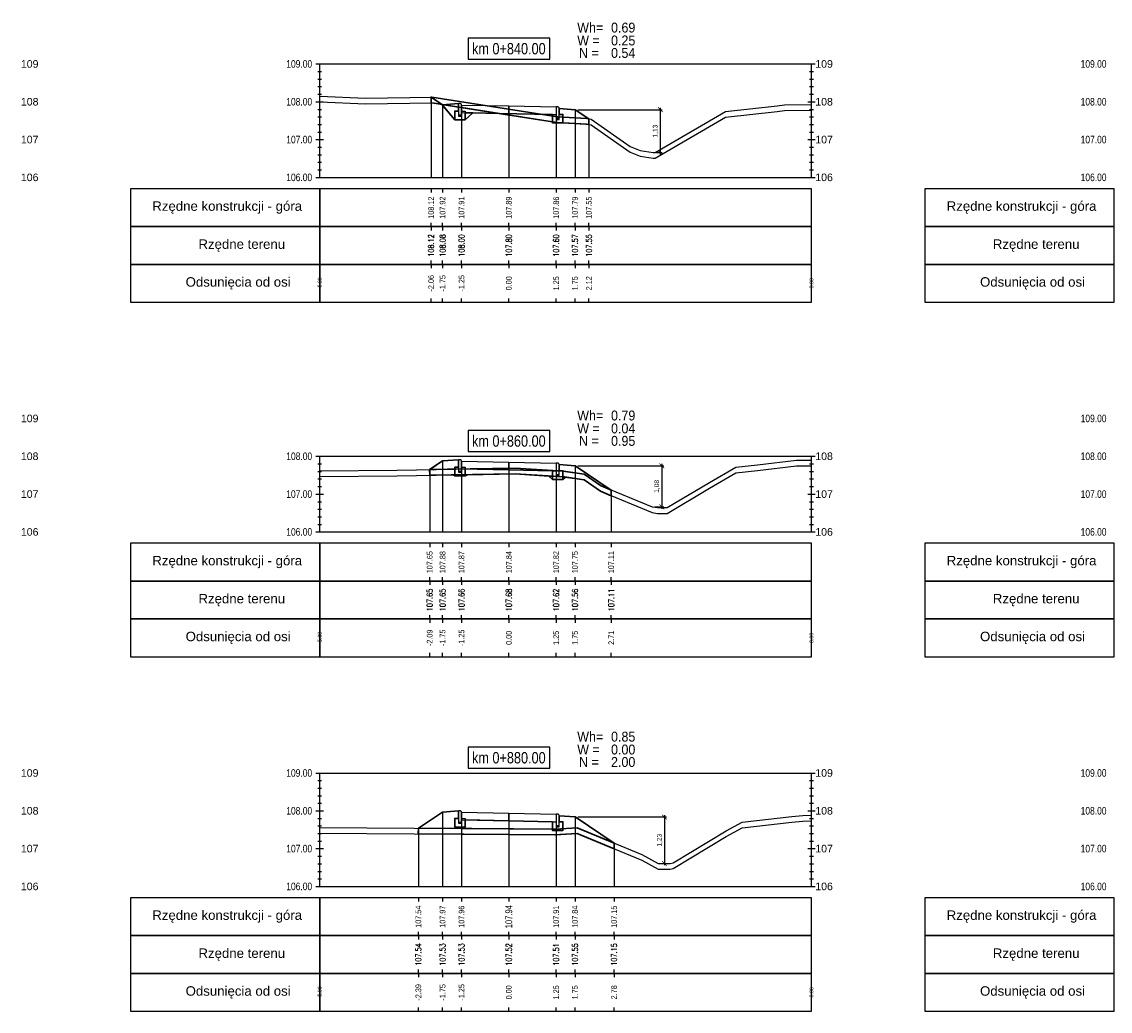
# Model space of a CAD drawing. Extents: x 7537626 to 7538805, y 5722894 to 5725486.
# Tile 49 of 105: x 7538292 to 7538321, y 5725456 to 5725482. Entities that reach past the tile are written whole.
import ezdxf

# ---------------------------------------------------------------- set-up
doc = ezdxf.new("R2010")
doc.units = 0
doc.header["$PDMODE"] = 35
doc.header["$PDSIZE"] = 0.3
for name, color, linetype in [('C-DROGI-PROFILE', 7, 'Continuous'), ('C-DROGI-PROFILE-ETYKIETY', 7, 'Continuous'), ('C-DROGI-PRZEKROJE-ETYKIETY', 7, 'Continuous'), ('C-POPRZECZKA-przekrój', 2, 'Continuous'), ('C-POPRZECZKA-widok', 1, 'Continuous')]:
    doc.layers.add(name, color=color, linetype=linetype)
for name, color, linetype, true_color in [('C-humus', 7, 'Continuous', 0x003df5), ('C-Teren', 7, 'Continuous', 0x008521), ('poprzeczki', 7, 'Continuous', 0x0000d6)]:
    doc.layers.add(name, color=color, linetype=linetype, true_color=true_color)
for name, color, linetype, lineweight, plot in [('D-1.pow. hum.', 7, 'Continuous', 30, False), ('D-2.wykop', 30, 'Continuous', 30, False), ('D-3.nasyp', 4, 'Continuous', 30, False)]:
    doc.layers.add(name, color=color, linetype=linetype, lineweight=lineweight, plot=plot)
doc.layers.add('D-roboty-ziemne-opis', color=2, linetype='Continuous', lineweight=30)
doc.styles.add('2mm08', font='arial.ttf', dxfattribs={"width": 0.8})
doc.styles.add('opis_50', font='arial.ttf', dxfattribs={"height": 0.125})
doc.styles.get("Standard").update_dxf_attribs({"font": 'arial.ttf'})
doc.dimstyles.new('OPIS_50', dxfattribs={"dimscale": 0.5, "dimtxt": 0.125, "dimasz": 0.25, "dimexe": 0.1, "dimexo": 0.15, "dimgap": 0.1, "dimtad": 1, "dimzin": 0, "dimtxsty": 'opis_50', "dimblk": 'ARCHTICK', "dimcen": 0.15, "dimdle": 0.1, "dimaunit": 2, "dimadec": 4, "dimazin": 0, "dimtfac": 1, "dimtmove": 0, "dimatfit": 3, "dimfxl": 1, "dimarcsym": 0})

# ---------------------------------------------------------------- blocks, each defined once
blk = doc.blocks.new('_ArchTick')
at = {"color": 0, "linetype": 'ByBlock', "const_width": 0.15}
blk.add_lwpolyline([(-0.5, -0.5), (0.5, 0.5)], dxfattribs=at)
blk = doc.blocks.new('*D76')
at = {"layer": 'Defpoints', "color": 0, "transparency": 16777216}
for p in [(7538306.482, 5725479.827), (7538308.55, 5725478.693), (7538308.736, 5725478.693)]:
    blk.add_point(p, dxfattribs=at)
at = {"layer": 'poprzeczki', "color": 0, "lineweight": -2, "transparency": 16777216}
for p, q in [((7538306.557, 5725479.827), (7538308.786, 5725479.827)), ((7538308.736, 5725479.877), (7538308.736, 5725478.643)), ((7538308.625, 5725478.693), (7538308.786, 5725478.693))]:
    blk.add_line(p, q, dxfattribs=at)
at = {"layer": 'poprzeczki', "color": 0, "lineweight": -2, "transparency": 16777216, "xscale": 0.125, "yscale": 0.125, "zscale": 0.125}
for p, rotation in [((7538308.736, 5725479.827), 90), ((7538308.736, 5725478.693), 270)]:
    blk.add_blockref('_ArchTick', p, dxfattribs=dict(at, rotation=rotation))
at = {"layer": 'poprzeczki', "color": 0, "transparency": 16777216, "insert": (7538308.611, 5725479.26), "char_height": 0.125, "attachment_point": 5, "rotation": 90, "style": 'opis_50'}
blk.add_mtext('1,13', dxfattribs=at)
blk = doc.blocks.new('*D77')
at = {"layer": 'Defpoints', "color": 0, "transparency": 16777216}
for p in [(7538306.482, 5725470.408), (7538308.519, 5725469.325), (7538308.776, 5725469.325)]:
    blk.add_point(p, dxfattribs=at)
at = {"layer": 'poprzeczki', "color": 0, "lineweight": -2, "transparency": 16777216}
for p, q in [((7538306.557, 5725470.408), (7538308.826, 5725470.408)), ((7538308.776, 5725470.458), (7538308.776, 5725469.275)), ((7538308.594, 5725469.325), (7538308.826, 5725469.325))]:
    blk.add_line(p, q, dxfattribs=at)
at = {"layer": 'poprzeczki', "color": 0, "lineweight": -2, "transparency": 16777216, "xscale": 0.125, "yscale": 0.125, "zscale": 0.125}
for p, rotation in [((7538308.776, 5725470.408), 90), ((7538308.776, 5725469.325), 270)]:
    blk.add_blockref('_ArchTick', p, dxfattribs=dict(at, rotation=rotation))
at = {"layer": 'poprzeczki', "color": 0, "transparency": 16777216, "insert": (7538308.651, 5725469.866), "char_height": 0.125, "attachment_point": 5, "rotation": 90, "style": 'opis_50'}
blk.add_mtext('1,08', dxfattribs=at)
blk = doc.blocks.new('*D78')
at = {"layer": 'Defpoints', "color": 0, "transparency": 16777216}
for p in [(7538306.482, 5725461.123), (7538308.678, 5725459.896), (7538308.846, 5725459.896)]:
    blk.add_point(p, dxfattribs=at)
at = {"layer": 'poprzeczki', "color": 0, "lineweight": -2, "transparency": 16777216}
for p, q in [((7538306.557, 5725461.123), (7538308.896, 5725461.123)), ((7538308.846, 5725461.173), (7538308.846, 5725459.846)), ((7538308.753, 5725459.896), (7538308.896, 5725459.896))]:
    blk.add_line(p, q, dxfattribs=at)
at = {"layer": 'poprzeczki', "color": 0, "lineweight": -2, "transparency": 16777216, "xscale": 0.125, "yscale": 0.125, "zscale": 0.125}
for p, rotation in [((7538308.846, 5725461.123), 90), ((7538308.846, 5725459.896), 270)]:
    blk.add_blockref('_ArchTick', p, dxfattribs=dict(at, rotation=rotation))
at = {"layer": 'poprzeczki', "color": 0, "transparency": 16777216, "insert": (7538308.721, 5725460.51), "char_height": 0.125, "attachment_point": 5, "rotation": 90, "style": 'opis_50'}
blk.add_mtext('1,23', dxfattribs=at)

msp = doc.modelspace()

# ---------------------------------------------------------------- linework, layer by layer
at = {"layer": 'C-DROGI-PROFILE', "color": 7, "linetype": 'Continuous', "lineweight": -3}
for p, q in [((7538302.677, 5725477.736), (7538302.677, 5725477.636)), ((7538302.982, 5725477.736), (7538302.982, 5725477.636)), ((7538303.482, 5725477.736), (7538303.482, 5725477.636)), ((7538304.732, 5725477.736), (7538304.732, 5725477.636)), ((7538305.982, 5725477.736), (7538305.982, 5725477.636)), ((7538306.482, 5725477.736), (7538306.482, 5725477.636)), ((7538306.849, 5725477.736), (7538306.849, 5725477.636)), ((7538302.677, 5725476.736), (7538302.677, 5725476.836)), ((7538302.677, 5725476.736), (7538302.677, 5725476.636)), ((7538302.982, 5725476.736), (7538302.982, 5725476.836)), ((7538302.982, 5725476.736), (7538302.982, 5725476.636)), ((7538303.482, 5725476.736), (7538303.482, 5725476.836)), ((7538303.482, 5725476.736), (7538303.482, 5725476.636)), ((7538304.732, 5725476.736), (7538304.732, 5725476.836)), ((7538304.732, 5725476.736), (7538304.732, 5725476.636)), ((7538305.982, 5725476.736), (7538305.982, 5725476.836)), ((7538305.982, 5725476.736), (7538305.982, 5725476.636)), ((7538306.482, 5725476.736), (7538306.482, 5725476.836)), ((7538306.482, 5725476.736), (7538306.482, 5725476.636)), ((7538306.849, 5725476.736), (7538306.849, 5725476.836)), ((7538306.849, 5725476.736), (7538306.849, 5725476.636)), ((7538302.677, 5725475.736), (7538302.677, 5725475.836)), ((7538302.677, 5725475.736), (7538302.677, 5725475.636)), ((7538302.982, 5725475.736), (7538302.982, 5725475.836)), ((7538302.982, 5725475.736), (7538302.982, 5725475.636)), ((7538303.482, 5725475.736), (7538303.482, 5725475.836)), ((7538303.482, 5725475.736), (7538303.482, 5725475.636)), ((7538304.732, 5725475.736), (7538304.732, 5725475.836)), ((7538304.732, 5725475.736), (7538304.732, 5725475.636)), ((7538305.982, 5725475.736), (7538305.982, 5725475.836)), ((7538305.982, 5725475.736), (7538305.982, 5725475.636)), ((7538306.482, 5725475.736), (7538306.482, 5725475.836)), ((7538306.482, 5725475.736), (7538306.482, 5725475.636)), ((7538306.849, 5725475.736), (7538306.849, 5725475.836)), ((7538306.849, 5725475.736), (7538306.849, 5725475.636)), ((7538302.677, 5725474.736), (7538302.677, 5725474.836)), ((7538302.982, 5725474.736), (7538302.982, 5725474.836)), ((7538303.482, 5725474.736), (7538303.482, 5725474.836)), ((7538304.732, 5725474.736), (7538304.732, 5725474.836)), ((7538305.982, 5725474.736), (7538305.982, 5725474.836)), ((7538306.482, 5725474.736), (7538306.482, 5725474.836)), ((7538306.849, 5725474.736), (7538306.849, 5725474.836)), ((7538302.64, 5725468.361), (7538302.64, 5725468.261)), ((7538302.982, 5725468.361), (7538302.982, 5725468.261)), ((7538303.482, 5725468.361), (7538303.482, 5725468.261)), ((7538304.732, 5725468.361), (7538304.732, 5725468.261)), ((7538305.982, 5725468.361), (7538305.982, 5725468.261)), ((7538306.482, 5725468.361), (7538306.482, 5725468.261)), ((7538307.438, 5725468.361), (7538307.438, 5725468.261)), ((7538302.64, 5725467.361), (7538302.64, 5725467.461)), ((7538302.64, 5725467.361), (7538302.64, 5725467.261)), ((7538302.982, 5725467.361), (7538302.982, 5725467.461)), ((7538302.982, 5725467.361), (7538302.982, 5725467.261)), ((7538303.482, 5725467.361), (7538303.482, 5725467.461)), ((7538303.482, 5725467.361), (7538303.482, 5725467.261)), ((7538304.732, 5725467.361), (7538304.732, 5725467.461)), ((7538304.732, 5725467.361), (7538304.732, 5725467.261)), ((7538305.982, 5725467.361), (7538305.982, 5725467.461)), ((7538305.982, 5725467.361), (7538305.982, 5725467.261)), ((7538306.482, 5725467.361), (7538306.482, 5725467.461)), ((7538306.482, 5725467.361), (7538306.482, 5725467.261)), ((7538307.438, 5725467.361), (7538307.438, 5725467.461)), ((7538307.438, 5725467.361), (7538307.438, 5725467.261)), ((7538302.64, 5725466.361), (7538302.64, 5725466.461)), ((7538302.982, 5725466.361), (7538302.982, 5725466.461)), ((7538303.482, 5725466.361), (7538303.482, 5725466.461)), ((7538304.732, 5725466.361), (7538304.732, 5725466.461)), ((7538305.982, 5725466.361), (7538305.982, 5725466.461)), ((7538306.482, 5725466.361), (7538306.482, 5725466.461)), ((7538307.438, 5725466.361), (7538307.438, 5725466.461)), ((7538302.64, 5725466.361), (7538302.64, 5725466.261)), ((7538302.982, 5725466.361), (7538302.982, 5725466.261)), ((7538303.482, 5725466.361), (7538303.482, 5725466.261)), ((7538304.732, 5725466.361), (7538304.732, 5725466.261)), ((7538305.982, 5725466.361), (7538305.982, 5725466.261)), ((7538306.482, 5725466.361), (7538306.482, 5725466.261)), ((7538307.438, 5725466.361), (7538307.438, 5725466.261)), ((7538302.64, 5725465.361), (7538302.64, 5725465.461)), ((7538302.982, 5725465.361), (7538302.982, 5725465.461)), ((7538303.482, 5725465.361), (7538303.482, 5725465.461)), ((7538304.732, 5725465.361), (7538304.732, 5725465.461)), ((7538305.982, 5725465.361), (7538305.982, 5725465.461)), ((7538306.482, 5725465.361), (7538306.482, 5725465.461)), ((7538307.438, 5725465.361), (7538307.438, 5725465.461)), ((7538302.341, 5725458.986), (7538302.341, 5725458.886)), ((7538302.982, 5725458.986), (7538302.982, 5725458.886)), ((7538303.482, 5725458.986), (7538303.482, 5725458.886)), ((7538304.732, 5725458.986), (7538304.732, 5725458.886)), ((7538305.982, 5725458.986), (7538305.982, 5725458.886)), ((7538306.482, 5725458.986), (7538306.482, 5725458.886)), ((7538307.514, 5725458.986), (7538307.514, 5725458.886)), ((7538302.341, 5725457.986), (7538302.341, 5725458.086)), ((7538302.982, 5725457.986), (7538302.982, 5725458.086)), ((7538303.482, 5725457.986), (7538303.482, 5725458.086)), ((7538304.732, 5725457.986), (7538304.732, 5725458.086)), ((7538305.982, 5725457.986), (7538305.982, 5725458.086)), ((7538306.482, 5725457.986), (7538306.482, 5725458.086)), ((7538307.514, 5725457.986), (7538307.514, 5725458.086)), ((7538302.341, 5725457.986), (7538302.341, 5725457.886)), ((7538302.982, 5725457.986), (7538302.982, 5725457.886)), ((7538303.482, 5725457.986), (7538303.482, 5725457.886)), ((7538304.732, 5725457.986), (7538304.732, 5725457.886)), ((7538305.982, 5725457.986), (7538305.982, 5725457.886)), ((7538306.482, 5725457.986), (7538306.482, 5725457.886)), ((7538307.514, 5725457.986), (7538307.514, 5725457.886)), ((7538302.341, 5725456.986), (7538302.341, 5725457.086)), ((7538302.341, 5725456.986), (7538302.341, 5725456.886)), ((7538302.982, 5725456.986), (7538302.982, 5725457.086)), ((7538302.982, 5725456.986), (7538302.982, 5725456.886)), ((7538303.482, 5725456.986), (7538303.482, 5725457.086)), ((7538303.482, 5725456.986), (7538303.482, 5725456.886)), ((7538304.732, 5725456.986), (7538304.732, 5725457.086)), ((7538304.732, 5725456.986), (7538304.732, 5725456.886)), ((7538305.982, 5725456.986), (7538305.982, 5725457.086)), ((7538305.982, 5725456.986), (7538305.982, 5725456.886)), ((7538306.482, 5725456.986), (7538306.482, 5725457.086)), ((7538306.482, 5725456.986), (7538306.482, 5725456.886)), ((7538307.514, 5725456.986), (7538307.514, 5725457.086)), ((7538307.514, 5725456.986), (7538307.514, 5725456.886)), ((7538302.341, 5725455.986), (7538302.341, 5725456.086)), ((7538302.982, 5725455.986), (7538302.982, 5725456.086)), ((7538303.482, 5725455.986), (7538303.482, 5725456.086)), ((7538304.732, 5725455.986), (7538304.732, 5725456.086)), ((7538305.982, 5725455.986), (7538305.982, 5725456.086)), ((7538306.482, 5725455.986), (7538306.482, 5725456.086)), ((7538307.514, 5725455.986), (7538307.514, 5725456.086))]:
    msp.add_line(p, q, dxfattribs=at)
at = {"layer": 'C-DROGI-PROFILE', "color": 1, "linetype": 'Continuous', "lineweight": -3}
for points in [[(7538299.732, 5725476.736), (7538299.732, 5725477.736), (7538294.732, 5725477.736), (7538294.732, 5725476.736)], [(7538299.732, 5725476.736), (7538312.732, 5725476.736), (7538312.732, 5725477.736), (7538299.732, 5725477.736)], [(7538320.732, 5725476.736), (7538320.732, 5725477.736), (7538315.732, 5725477.736), (7538315.732, 5725476.736)], [(7538299.732, 5725475.736), (7538299.732, 5725476.736), (7538294.732, 5725476.736), (7538294.732, 5725475.736)], [(7538299.732, 5725475.736), (7538312.732, 5725475.736), (7538312.732, 5725476.736), (7538299.732, 5725476.736)], [(7538320.732, 5725475.736), (7538320.732, 5725476.736), (7538315.732, 5725476.736), (7538315.732, 5725475.736)], [(7538299.732, 5725474.736), (7538299.732, 5725475.736), (7538294.732, 5725475.736), (7538294.732, 5725474.736)], [(7538299.732, 5725474.736), (7538312.732, 5725474.736), (7538312.732, 5725475.736), (7538299.732, 5725475.736)], [(7538320.732, 5725474.736), (7538320.732, 5725475.736), (7538315.732, 5725475.736), (7538315.732, 5725474.736)], [(7538299.732, 5725467.361), (7538299.732, 5725468.361), (7538294.732, 5725468.361), (7538294.732, 5725467.361)], [(7538299.732, 5725467.361), (7538312.732, 5725467.361), (7538312.732, 5725468.361), (7538299.732, 5725468.361)], [(7538320.732, 5725467.361), (7538320.732, 5725468.361), (7538315.732, 5725468.361), (7538315.732, 5725467.361)], [(7538299.732, 5725466.361), (7538299.732, 5725467.361), (7538294.732, 5725467.361), (7538294.732, 5725466.361)], [(7538299.732, 5725466.361), (7538312.732, 5725466.361), (7538312.732, 5725467.361), (7538299.732, 5725467.361)], [(7538320.732, 5725466.361), (7538320.732, 5725467.361), (7538315.732, 5725467.361), (7538315.732, 5725466.361)], [(7538299.732, 5725465.361), (7538299.732, 5725466.361), (7538294.732, 5725466.361), (7538294.732, 5725465.361)], [(7538299.732, 5725465.361), (7538312.732, 5725465.361), (7538312.732, 5725466.361), (7538299.732, 5725466.361)], [(7538320.732, 5725465.361), (7538320.732, 5725466.361), (7538315.732, 5725466.361), (7538315.732, 5725465.361)], [(7538299.732, 5725457.986), (7538299.732, 5725458.986), (7538294.732, 5725458.986), (7538294.732, 5725457.986)], [(7538299.732, 5725457.986), (7538312.732, 5725457.986), (7538312.732, 5725458.986), (7538299.732, 5725458.986)], [(7538320.732, 5725457.986), (7538320.732, 5725458.986), (7538315.732, 5725458.986), (7538315.732, 5725457.986)], [(7538299.732, 5725456.986), (7538299.732, 5725457.986), (7538294.732, 5725457.986), (7538294.732, 5725456.986)], [(7538299.732, 5725456.986), (7538312.732, 5725456.986), (7538312.732, 5725457.986), (7538299.732, 5725457.986)], [(7538320.732, 5725456.986), (7538320.732, 5725457.986), (7538315.732, 5725457.986), (7538315.732, 5725456.986)], [(7538299.732, 5725455.986), (7538299.732, 5725456.986), (7538294.732, 5725456.986), (7538294.732, 5725455.986)], [(7538299.732, 5725455.986), (7538312.732, 5725455.986), (7538312.732, 5725456.986), (7538299.732, 5725456.986)], [(7538320.732, 5725455.986), (7538320.732, 5725456.986), (7538315.732, 5725456.986), (7538315.732, 5725455.986)]]:
    msp.add_3dface(points, dxfattribs=at)
at = {"layer": 'C-DROGI-PRZEKROJE-ETYKIETY', "color": 1, "linetype": 'Continuous', "lineweight": -3}
for p, q in [((7538302.677, 5725480.16), (7538302.677, 5725478.036)), ((7538302.982, 5725479.957), (7538302.982, 5725478.036)), ((7538303.482, 5725479.95), (7538303.482, 5725478.036)), ((7538304.732, 5725479.925), (7538304.732, 5725478.036)), ((7538305.982, 5725479.9), (7538305.982, 5725478.036)), ((7538306.482, 5725479.827), (7538306.482, 5725478.036)), ((7538306.849, 5725479.582), (7538306.849, 5725478.036)), ((7538302.982, 5725470.538), (7538302.982, 5725468.661)), ((7538303.482, 5725470.531), (7538303.482, 5725468.661)), ((7538304.732, 5725470.506), (7538304.732, 5725468.661)), ((7538305.982, 5725470.481), (7538305.982, 5725468.661)), ((7538306.482, 5725470.408), (7538306.482, 5725468.661)), ((7538302.64, 5725470.309), (7538302.64, 5725468.661)), ((7538307.438, 5725469.77), (7538307.438, 5725468.661)), ((7538302.982, 5725461.253), (7538302.982, 5725459.286)), ((7538303.482, 5725461.247), (7538303.482, 5725459.286)), ((7538304.732, 5725461.222), (7538304.732, 5725459.286)), ((7538305.982, 5725461.197), (7538305.982, 5725459.286)), ((7538306.482, 5725461.123), (7538306.482, 5725459.286)), ((7538302.341, 5725460.825), (7538302.341, 5725459.286)), ((7538307.514, 5725460.435), (7538307.514, 5725459.286))]:
    msp.add_line(p, q, dxfattribs=at)
at = {"layer": 'C-humus'}
for p, q in [((7538299.732, 5725480.033), (7538300.94, 5725479.984)), ((7538300.94, 5725479.984), (7538302.696, 5725480.011)), ((7538302.696, 5725480.011), (7538306.021, 5725479.485)), ((7538308.813, 5725478.671), (7538310.458, 5725479.629)), ((7538310.458, 5725479.629), (7538311.824, 5725479.779)), ((7538311.824, 5725479.779), (7538312.022, 5725479.802)), ((7538312.022, 5725479.802), (7538312.732, 5725479.81)), ((7538306.021, 5725479.485), (7538306.791, 5725479.441)), ((7538306.791, 5725479.441), (7538306.905, 5725479.424)), ((7538306.905, 5725479.424), (7538307.94, 5725478.704)), ((7538307.94, 5725478.704), (7538308.203, 5725478.596)), ((7538308.203, 5725478.596), (7538308.55, 5725478.543)), ((7538308.55, 5725478.543), (7538308.599, 5725478.543)), ((7538308.599, 5725478.543), (7538308.813, 5725478.671)), ((7538311.302, 5725470.286), (7538312.34, 5725470.406)), ((7538312.34, 5725470.406), (7538312.732, 5725470.411)), ((7538299.732, 5725470.123), (7538301.775, 5725470.146)), ((7538301.775, 5725470.146), (7538304.9, 5725470.194)), ((7538304.9, 5725470.194), (7538306.163, 5725470.121)), ((7538306.163, 5725470.121), (7538306.72, 5725470.039)), ((7538310.038, 5725469.821), (7538310.729, 5725470.224)), ((7538310.729, 5725470.224), (7538311.302, 5725470.286)), ((7538306.72, 5725470.039), (7538307.153, 5725469.738)), ((7538307.153, 5725469.738), (7538308.519, 5725469.175)), ((7538308.919, 5725469.153), (7538310.038, 5725469.821)), ((7538308.519, 5725469.175), (7538308.665, 5725469.153)), ((7538308.665, 5725469.153), (7538308.919, 5725469.153)), ((7538310.901, 5725460.837), (7538312.216, 5725460.988)), ((7538312.216, 5725460.988), (7538312.507, 5725461.016)), ((7538312.507, 5725461.016), (7538312.732, 5725461.018)), ((7538299.732, 5725460.695), (7538305.965, 5725460.649)), ((7538305.965, 5725460.649), (7538306.538, 5725460.689)), ((7538306.538, 5725460.689), (7538308.25, 5725459.981)), ((7538310.48, 5725460.603), (7538310.901, 5725460.837)), ((7538309.074, 5725459.762), (7538310.48, 5725460.603)), ((7538308.25, 5725459.981), (7538308.678, 5725459.746)), ((7538309, 5725459.746), (7538309.074, 5725459.762)), ((7538308.678, 5725459.746), (7538309, 5725459.746))]:
    msp.add_line(p, q, dxfattribs=at)
at = {"layer": 'C-POPRZECZKA-przekrój', "color": 2, "linetype": 'Continuous', "lineweight": -3}
for p, q in [((7538302.677, 5725480.16), (7538302.982, 5725479.957)), ((7538302.982, 5725479.957), (7538303.402, 5725479.99)), ((7538303.442, 5725479.99), (7538303.402, 5725479.99)), ((7538303.402, 5725479.99), (7538303.402, 5725479.66)), ((7538303.448, 5725479.99), (7538303.442, 5725479.99)), ((7538303.456, 5725479.988), (7538303.448, 5725479.99)), ((7538303.465, 5725479.983), (7538303.456, 5725479.988)), ((7538303.471, 5725479.978), (7538303.465, 5725479.983)), ((7538303.475, 5725479.973), (7538303.471, 5725479.978)), ((7538303.479, 5725479.966), (7538303.475, 5725479.973)), ((7538303.482, 5725479.958), (7538303.479, 5725479.966)), ((7538303.482, 5725479.95), (7538303.482, 5725479.958)), ((7538303.482, 5725479.95), (7538304.732, 5725479.925)), ((7538303.482, 5725479.95), (7538303.483, 5725479.75)), ((7538303.482, 5725479.66), (7538303.482, 5725479.95)), ((7538303.482, 5725479.95), (7538303.482, 5725479.79)), ((7538304.732, 5725479.725), (7538304.732, 5725479.925)), ((7538304.732, 5725479.925), (7538305.982, 5725479.9)), ((7538305.982, 5725479.9), (7538305.981, 5725479.7)), ((7538306.022, 5725479.9), (7538305.982, 5725479.9)), ((7538305.982, 5725479.9), (7538305.982, 5725479.57)), ((7538306.028, 5725479.9), (7538306.022, 5725479.9)), ((7538306.036, 5725479.898), (7538306.028, 5725479.9)), ((7538306.045, 5725479.893), (7538306.036, 5725479.898)), ((7538306.051, 5725479.888), (7538306.045, 5725479.893)), ((7538303.302, 5725479.56), (7538303.302, 5725479.79)), ((7538303.302, 5725479.79), (7538303.402, 5725479.79)), ((7538303.402, 5725479.79), (7538303.402, 5725479.69)), ((7538303.402, 5725479.69), (7538303.482, 5725479.69)), ((7538303.402, 5725479.66), (7538303.482, 5725479.66)), ((7538303.482, 5725479.79), (7538303.582, 5725479.79)), ((7538303.483, 5725479.75), (7538304.732, 5725479.725)), ((7538303.582, 5725479.79), (7538303.582, 5725479.56)), ((7538304.732, 5725479.725), (7538305.981, 5725479.7)), ((7538305.882, 5725479.47), (7538305.882, 5725479.7)), ((7538305.882, 5725479.7), (7538305.982, 5725479.7)), ((7538305.982, 5725479.7), (7538305.982, 5725479.6)), ((7538306.055, 5725479.883), (7538306.051, 5725479.888)), ((7538306.059, 5725479.876), (7538306.055, 5725479.883)), ((7538306.062, 5725479.868), (7538306.059, 5725479.876)), ((7538306.062, 5725479.86), (7538306.062, 5725479.868)), ((7538306.062, 5725479.57), (7538306.062, 5725479.86)), ((7538306.062, 5725479.86), (7538306.062, 5725479.7)), ((7538306.062, 5725479.86), (7538306.482, 5725479.827)), ((7538306.062, 5725479.7), (7538306.162, 5725479.7)), ((7538306.162, 5725479.7), (7538306.162, 5725479.47)), ((7538306.482, 5725479.827), (7538306.849, 5725479.582)), ((7538303.582, 5725479.56), (7538303.302, 5725479.56)), ((7538306.162, 5725479.47), (7538305.882, 5725479.47)), ((7538305.982, 5725479.6), (7538306.062, 5725479.6)), ((7538305.982, 5725479.57), (7538306.062, 5725479.57)), ((7538302.64, 5725470.309), (7538302.982, 5725470.538)), ((7538302.982, 5725470.538), (7538303.402, 5725470.571)), ((7538303.442, 5725470.571), (7538303.402, 5725470.571)), ((7538303.402, 5725470.571), (7538303.402, 5725470.241)), ((7538303.448, 5725470.571), (7538303.442, 5725470.571)), ((7538303.456, 5725470.569), (7538303.448, 5725470.571)), ((7538303.465, 5725470.564), (7538303.456, 5725470.569)), ((7538303.471, 5725470.559), (7538303.465, 5725470.564)), ((7538303.475, 5725470.554), (7538303.471, 5725470.559)), ((7538303.479, 5725470.547), (7538303.475, 5725470.554)), ((7538303.482, 5725470.538), (7538303.479, 5725470.547)), ((7538303.482, 5725470.531), (7538303.482, 5725470.538)), ((7538303.482, 5725470.531), (7538304.732, 5725470.506)), ((7538303.482, 5725470.531), (7538303.483, 5725470.331)), ((7538303.482, 5725470.241), (7538303.482, 5725470.531)), ((7538303.482, 5725470.531), (7538303.482, 5725470.371)), ((7538304.732, 5725470.306), (7538304.732, 5725470.506)), ((7538304.732, 5725470.506), (7538305.982, 5725470.481)), ((7538305.982, 5725470.481), (7538305.981, 5725470.281)), ((7538306.022, 5725470.481), (7538305.982, 5725470.481)), ((7538305.982, 5725470.481), (7538305.982, 5725470.151)), ((7538306.028, 5725470.481), (7538306.022, 5725470.481)), ((7538306.036, 5725470.479), (7538306.028, 5725470.481)), ((7538306.045, 5725470.474), (7538306.036, 5725470.479)), ((7538306.051, 5725470.469), (7538306.045, 5725470.474)), ((7538306.055, 5725470.464), (7538306.051, 5725470.469)), ((7538306.059, 5725470.457), (7538306.055, 5725470.464)), ((7538306.062, 5725470.448), (7538306.059, 5725470.457)), ((7538306.062, 5725470.441), (7538306.062, 5725470.448)), ((7538306.062, 5725470.151), (7538306.062, 5725470.441)), ((7538306.062, 5725470.441), (7538306.062, 5725470.281)), ((7538306.062, 5725470.441), (7538306.482, 5725470.408)), ((7538306.482, 5725470.408), (7538307.438, 5725469.77)), ((7538303.302, 5725470.141), (7538303.302, 5725470.371)), ((7538303.302, 5725470.371), (7538303.402, 5725470.371)), ((7538303.582, 5725470.141), (7538303.302, 5725470.141)), ((7538303.402, 5725470.371), (7538303.402, 5725470.271)), ((7538303.402, 5725470.271), (7538303.482, 5725470.271)), ((7538303.402, 5725470.241), (7538303.482, 5725470.241)), ((7538303.482, 5725470.371), (7538303.582, 5725470.371)), ((7538303.483, 5725470.331), (7538304.732, 5725470.306)), ((7538303.582, 5725470.371), (7538303.582, 5725470.141)), ((7538304.732, 5725470.306), (7538305.981, 5725470.281)), ((7538305.882, 5725470.051), (7538305.882, 5725470.281)), ((7538305.882, 5725470.281), (7538305.982, 5725470.281)), ((7538305.982, 5725470.281), (7538305.982, 5725470.181)), ((7538305.982, 5725470.181), (7538306.062, 5725470.181)), ((7538305.982, 5725470.151), (7538306.062, 5725470.151)), ((7538306.062, 5725470.281), (7538306.162, 5725470.281)), ((7538306.162, 5725470.281), (7538306.162, 5725470.051)), ((7538306.162, 5725470.051), (7538305.882, 5725470.051)), ((7538302.341, 5725460.825), (7538302.982, 5725461.253)), ((7538302.982, 5725461.253), (7538303.402, 5725461.287)), ((7538303.442, 5725461.287), (7538303.402, 5725461.287)), ((7538303.402, 5725461.287), (7538303.402, 5725460.957)), ((7538303.448, 5725461.286), (7538303.442, 5725461.287)), ((7538303.456, 5725461.284), (7538303.448, 5725461.286)), ((7538303.465, 5725461.28), (7538303.456, 5725461.284)), ((7538303.471, 5725461.275), (7538303.465, 5725461.28)), ((7538303.475, 5725461.27), (7538303.471, 5725461.275)), ((7538303.479, 5725461.262), (7538303.475, 5725461.27)), ((7538303.482, 5725461.254), (7538303.479, 5725461.262)), ((7538303.482, 5725461.247), (7538303.482, 5725461.254)), ((7538303.482, 5725461.247), (7538304.732, 5725461.222)), ((7538303.482, 5725461.247), (7538303.483, 5725461.047)), ((7538303.482, 5725460.957), (7538303.482, 5725461.247)), ((7538303.482, 5725461.247), (7538303.482, 5725461.087)), ((7538304.732, 5725461.022), (7538304.732, 5725461.222)), ((7538304.732, 5725461.222), (7538305.982, 5725461.197)), ((7538305.982, 5725461.197), (7538305.981, 5725460.997)), ((7538306.022, 5725461.197), (7538305.982, 5725461.197)), ((7538305.982, 5725461.197), (7538305.982, 5725460.867)), ((7538306.028, 5725461.196), (7538306.022, 5725461.197)), ((7538306.036, 5725461.194), (7538306.028, 5725461.196)), ((7538306.045, 5725461.19), (7538306.036, 5725461.194)), ((7538303.302, 5725460.857), (7538303.302, 5725461.087)), ((7538303.302, 5725461.087), (7538303.402, 5725461.087)), ((7538303.402, 5725461.087), (7538303.402, 5725460.987)), ((7538303.402, 5725460.987), (7538303.482, 5725460.987)), ((7538303.402, 5725460.957), (7538303.482, 5725460.957)), ((7538303.482, 5725461.087), (7538303.582, 5725461.087)), ((7538303.483, 5725461.047), (7538304.732, 5725461.022)), ((7538303.582, 5725461.087), (7538303.582, 5725460.857)), ((7538304.732, 5725461.022), (7538305.981, 5725460.997)), ((7538305.882, 5725460.767), (7538305.882, 5725460.997)), ((7538305.882, 5725460.997), (7538305.982, 5725460.997)), ((7538305.982, 5725460.997), (7538305.982, 5725460.897)), ((7538306.051, 5725461.185), (7538306.045, 5725461.19)), ((7538306.055, 5725461.18), (7538306.051, 5725461.185)), ((7538306.059, 5725461.172), (7538306.055, 5725461.18)), ((7538306.062, 5725461.164), (7538306.059, 5725461.172)), ((7538306.062, 5725461.157), (7538306.062, 5725461.164)), ((7538306.062, 5725460.867), (7538306.062, 5725461.157)), ((7538306.062, 5725461.157), (7538306.062, 5725460.997)), ((7538306.062, 5725461.157), (7538306.482, 5725461.123)), ((7538306.062, 5725460.997), (7538306.162, 5725460.997)), ((7538306.162, 5725460.997), (7538306.162, 5725460.767)), ((7538306.482, 5725461.123), (7538307.514, 5725460.435)), ((7538303.582, 5725460.857), (7538303.302, 5725460.857)), ((7538306.162, 5725460.767), (7538305.882, 5725460.767)), ((7538305.982, 5725460.897), (7538306.062, 5725460.897)), ((7538305.982, 5725460.867), (7538306.062, 5725460.867))]:
    msp.add_line(p, q, dxfattribs=at)
at = {"layer": 'C-POPRZECZKA-widok', "color": 1, "linetype": 'Continuous', "lineweight": -3}
for p, q in [((7538299.632, 5725481.036), (7538312.832, 5725481.036)), ((7538299.682, 5725480.836), (7538299.782, 5725480.836)), ((7538299.732, 5725478.036), (7538299.732, 5725481.036)), ((7538312.682, 5725480.836), (7538312.782, 5725480.836)), ((7538312.732, 5725478.036), (7538312.732, 5725481.036)), ((7538299.682, 5725480.636), (7538299.782, 5725480.636)), ((7538312.682, 5725480.636), (7538312.782, 5725480.636)), ((7538299.682, 5725480.436), (7538299.782, 5725480.436)), ((7538299.682, 5725480.236), (7538299.782, 5725480.236)), ((7538312.682, 5725480.436), (7538312.782, 5725480.436)), ((7538312.682, 5725480.236), (7538312.782, 5725480.236)), ((7538299.632, 5725480.036), (7538299.832, 5725480.036)), ((7538299.682, 5725480.036), (7538299.782, 5725480.036)), ((7538312.632, 5725480.036), (7538312.832, 5725480.036)), ((7538312.682, 5725480.036), (7538312.782, 5725480.036)), ((7538299.682, 5725479.836), (7538299.782, 5725479.836)), ((7538299.682, 5725479.636), (7538299.782, 5725479.636)), ((7538312.682, 5725479.836), (7538312.782, 5725479.836)), ((7538312.682, 5725479.636), (7538312.782, 5725479.636)), ((7538299.682, 5725479.436), (7538299.782, 5725479.436)), ((7538312.682, 5725479.436), (7538312.782, 5725479.436)), ((7538299.632, 5725479.036), (7538299.832, 5725479.036)), ((7538299.682, 5725479.236), (7538299.782, 5725479.236)), ((7538299.682, 5725479.036), (7538299.782, 5725479.036)), ((7538312.632, 5725479.036), (7538312.832, 5725479.036)), ((7538312.682, 5725479.236), (7538312.782, 5725479.236)), ((7538312.682, 5725479.036), (7538312.782, 5725479.036)), ((7538299.682, 5725478.836), (7538299.782, 5725478.836)), ((7538312.682, 5725478.836), (7538312.782, 5725478.836)), ((7538299.682, 5725478.636), (7538299.782, 5725478.636)), ((7538312.682, 5725478.636), (7538312.782, 5725478.636)), ((7538299.682, 5725478.436), (7538299.782, 5725478.436)), ((7538299.682, 5725478.236), (7538299.782, 5725478.236)), ((7538312.682, 5725478.436), (7538312.782, 5725478.436)), ((7538312.682, 5725478.236), (7538312.782, 5725478.236)), ((7538299.632, 5725478.036), (7538312.832, 5725478.036)), ((7538299.632, 5725470.661), (7538312.832, 5725470.661)), ((7538299.682, 5725470.461), (7538299.782, 5725470.461)), ((7538299.732, 5725468.661), (7538299.732, 5725470.661)), ((7538312.682, 5725470.461), (7538312.782, 5725470.461)), ((7538312.732, 5725468.661), (7538312.732, 5725470.661)), ((7538299.682, 5725470.261), (7538299.782, 5725470.261)), ((7538312.682, 5725470.261), (7538312.782, 5725470.261)), ((7538299.682, 5725470.061), (7538299.782, 5725470.061)), ((7538299.682, 5725469.861), (7538299.782, 5725469.861)), ((7538312.682, 5725470.061), (7538312.782, 5725470.061)), ((7538312.682, 5725469.861), (7538312.782, 5725469.861)), ((7538299.632, 5725469.661), (7538299.832, 5725469.661)), ((7538299.682, 5725469.661), (7538299.782, 5725469.661)), ((7538312.632, 5725469.661), (7538312.832, 5725469.661)), ((7538312.682, 5725469.661), (7538312.782, 5725469.661)), ((7538299.682, 5725469.461), (7538299.782, 5725469.461)), ((7538299.682, 5725469.261), (7538299.782, 5725469.261)), ((7538312.682, 5725469.461), (7538312.782, 5725469.461)), ((7538312.682, 5725469.261), (7538312.782, 5725469.261)), ((7538299.682, 5725469.061), (7538299.782, 5725469.061)), ((7538312.682, 5725469.061), (7538312.782, 5725469.061)), ((7538299.682, 5725468.861), (7538299.782, 5725468.861)), ((7538312.682, 5725468.861), (7538312.782, 5725468.861)), ((7538299.632, 5725468.661), (7538312.832, 5725468.661)), ((7538299.632, 5725462.286), (7538312.832, 5725462.286)), ((7538299.682, 5725462.086), (7538299.782, 5725462.086)), ((7538299.732, 5725459.286), (7538299.732, 5725462.286)), ((7538312.682, 5725462.086), (7538312.782, 5725462.086)), ((7538312.732, 5725459.286), (7538312.732, 5725462.286)), ((7538299.682, 5725461.886), (7538299.782, 5725461.886)), ((7538312.682, 5725461.886), (7538312.782, 5725461.886)), ((7538299.682, 5725461.686), (7538299.782, 5725461.686)), ((7538299.682, 5725461.486), (7538299.782, 5725461.486)), ((7538312.682, 5725461.686), (7538312.782, 5725461.686)), ((7538312.682, 5725461.486), (7538312.782, 5725461.486)), ((7538299.632, 5725461.286), (7538299.832, 5725461.286)), ((7538299.682, 5725461.286), (7538299.782, 5725461.286)), ((7538312.632, 5725461.286), (7538312.832, 5725461.286)), ((7538312.682, 5725461.286), (7538312.782, 5725461.286)), ((7538299.682, 5725461.086), (7538299.782, 5725461.086)), ((7538312.682, 5725461.086), (7538312.782, 5725461.086)), ((7538299.682, 5725460.886), (7538299.782, 5725460.886)), ((7538299.682, 5725460.686), (7538299.782, 5725460.686)), ((7538312.682, 5725460.886), (7538312.782, 5725460.886)), ((7538312.682, 5725460.686), (7538312.782, 5725460.686)), ((7538299.682, 5725460.486), (7538299.782, 5725460.486)), ((7538312.682, 5725460.486), (7538312.782, 5725460.486)), ((7538299.632, 5725460.286), (7538299.832, 5725460.286)), ((7538299.682, 5725460.286), (7538299.782, 5725460.286)), ((7538299.682, 5725460.086), (7538299.782, 5725460.086)), ((7538312.632, 5725460.286), (7538312.832, 5725460.286)), ((7538312.682, 5725460.286), (7538312.782, 5725460.286)), ((7538312.682, 5725460.086), (7538312.782, 5725460.086)), ((7538299.682, 5725459.886), (7538299.782, 5725459.886)), ((7538312.682, 5725459.886), (7538312.782, 5725459.886)), ((7538299.682, 5725459.686), (7538299.782, 5725459.686)), ((7538299.682, 5725459.486), (7538299.782, 5725459.486)), ((7538312.682, 5725459.686), (7538312.782, 5725459.686)), ((7538312.682, 5725459.486), (7538312.782, 5725459.486)), ((7538299.632, 5725459.286), (7538312.832, 5725459.286))]:
    msp.add_line(p, q, dxfattribs=at)
at = {"layer": 'C-POPRZECZKA-widok', "color": 3, "linetype": 'Continuous', "lineweight": -3}
for points in [[(7538303.653, 5725481.161), (7538305.812, 5725481.161), (7538305.812, 5725481.718), (7538303.653, 5725481.718)], [(7538303.653, 5725470.786), (7538305.812, 5725470.786), (7538305.812, 5725471.343), (7538303.653, 5725471.343)], [(7538303.653, 5725462.411), (7538305.812, 5725462.411), (7538305.812, 5725462.968), (7538303.653, 5725462.968)]]:
    msp.add_3dface(points, dxfattribs=at)
at = {"layer": 'C-Teren'}
for p, q in [((7538299.732, 5725480.183), (7538300.94, 5725480.134)), ((7538300.94, 5725480.134), (7538302.696, 5725480.161)), ((7538302.696, 5725480.161), (7538306.021, 5725479.635)), ((7538310.458, 5725479.779), (7538311.824, 5725479.929)), ((7538311.824, 5725479.929), (7538312.022, 5725479.952)), ((7538312.022, 5725479.952), (7538312.732, 5725479.96)), ((7538306.021, 5725479.635), (7538306.791, 5725479.591)), ((7538308.813, 5725478.821), (7538310.458, 5725479.779)), ((7538306.791, 5725479.591), (7538306.905, 5725479.574)), ((7538306.905, 5725479.574), (7538307.94, 5725478.854)), ((7538307.94, 5725478.854), (7538308.203, 5725478.746)), ((7538308.203, 5725478.746), (7538308.55, 5725478.693)), ((7538308.599, 5725478.693), (7538308.813, 5725478.821)), ((7538308.55, 5725478.693), (7538308.599, 5725478.693)), ((7538310.729, 5725470.374), (7538311.302, 5725470.436)), ((7538311.302, 5725470.436), (7538312.34, 5725470.556)), ((7538312.34, 5725470.556), (7538312.732, 5725470.561)), ((7538299.732, 5725470.273), (7538301.775, 5725470.296)), ((7538301.775, 5725470.296), (7538304.9, 5725470.344)), ((7538304.9, 5725470.344), (7538306.163, 5725470.271)), ((7538306.163, 5725470.271), (7538306.72, 5725470.189)), ((7538306.72, 5725470.189), (7538307.153, 5725469.888)), ((7538310.038, 5725469.971), (7538310.729, 5725470.374)), ((7538307.153, 5725469.888), (7538308.519, 5725469.325)), ((7538308.919, 5725469.303), (7538310.038, 5725469.971)), ((7538308.519, 5725469.325), (7538308.665, 5725469.303)), ((7538308.665, 5725469.303), (7538308.919, 5725469.303)), ((7538310.48, 5725460.753), (7538310.901, 5725460.987)), ((7538310.901, 5725460.987), (7538312.216, 5725461.138)), ((7538312.216, 5725461.138), (7538312.507, 5725461.166)), ((7538312.507, 5725461.166), (7538312.732, 5725461.168)), ((7538299.732, 5725460.845), (7538305.965, 5725460.799)), ((7538305.965, 5725460.799), (7538306.538, 5725460.839)), ((7538306.538, 5725460.839), (7538308.25, 5725460.131)), ((7538309.074, 5725459.912), (7538310.48, 5725460.753)), ((7538308.25, 5725460.131), (7538308.678, 5725459.896)), ((7538308.678, 5725459.896), (7538309, 5725459.896)), ((7538309, 5725459.896), (7538309.074, 5725459.912))]:
    msp.add_line(p, q, dxfattribs=at)
at = {"layer": 'D-1.pow. hum.'}
for points in [[(7538302.677, 5725480.16), (7538302.677, 5725480.01), (7538302.696, 5725480.011), (7538305.773, 5725479.524), (7538306.021, 5725479.485), (7538306.784, 5725479.441), (7538306.849, 5725479.432), (7538306.849, 5725479.582), (7538306.791, 5725479.591), (7538306.021, 5725479.635), (7538302.696, 5725480.161), (7538302.677, 5725480.16)], [(7538302.64, 5725470.309), (7538302.64, 5725470.159), (7538304.9, 5725470.194), (7538306.201, 5725470.116), (7538306.72, 5725470.039), (7538307.153, 5725469.738), (7538307.438, 5725469.62), (7538307.44, 5725469.77), (7538307.153, 5725469.888), (7538306.72, 5725470.189), (7538306.176, 5725470.269), (7538304.9, 5725470.344), (7538303.111, 5725470.317), (7538302.64, 5725470.309)], [(7538302.341, 5725460.825), (7538302.339, 5725460.675), (7538305.93, 5725460.649), (7538306.538, 5725460.689), (7538307.514, 5725460.285), (7538307.514, 5725460.435), (7538306.538, 5725460.839), (7538305.965, 5725460.799), (7538303.753, 5725460.815), (7538302.341, 5725460.825)]]:
    msp.add_lwpolyline(points, dxfattribs=at)
at = {"layer": 'D-2.wykop'}
for points in [[(7538302.965, 5725479.968), (7538303.302, 5725479.56), (7538303.582, 5725479.56), (7538303.777, 5725479.744), (7538304.469, 5725479.73), (7538302.965, 5725479.968)], [(7538303.266, 5725470.169), (7538303.302, 5725470.141), (7538303.582, 5725470.141), (7538303.63, 5725470.175), (7538303.266, 5725470.169)], [(7538305.792, 5725470.14), (7538305.882, 5725470.051), (7538306.162, 5725470.051), (7538306.233, 5725470.111), (7538306.193, 5725470.117), (7538305.792, 5725470.14)]]:
    msp.add_lwpolyline(points, dxfattribs=at)
at = {"layer": 'D-3.nasyp'}
for points in [[(7538303.302, 5725479.56), (7538303.302, 5725479.79), (7538303.402, 5725479.79), (7538303.402, 5725479.99), (7538302.982, 5725479.957), (7538302.677, 5725480.16), (7538302.677, 5725480.01), (7538302.7, 5725480.011), (7538302.951, 5725479.97), (7538302.989, 5725479.939), (7538303.302, 5725479.56)], [(7538303.582, 5725479.748), (7538303.582, 5725479.56), (7538303.582, 5725479.56), (7538303.777, 5725479.744), (7538303.777, 5725479.744), (7538303.582, 5725479.748)], [(7538305.882, 5725479.507), (7538305.882, 5725479.7), (7538304.469, 5725479.73), (7538305.882, 5725479.507)], [(7538306.062, 5725479.86), (7538306.062, 5725479.7), (7538306.162, 5725479.7), (7538306.162, 5725479.477), (7538306.766, 5725479.442), (7538306.848, 5725479.432), (7538306.848, 5725479.582), (7538306.482, 5725479.827), (7538306.062, 5725479.86)], [(7538303.302, 5725470.141), (7538303.302, 5725470.371), (7538303.402, 5725470.371), (7538303.402, 5725470.571), (7538302.982, 5725470.538), (7538302.638, 5725470.309), (7538302.64, 5725470.159), (7538303.266, 5725470.169), (7538303.302, 5725470.141)], [(7538306.062, 5725470.441), (7538306.062, 5725470.281), (7538306.162, 5725470.281), (7538306.162, 5725470.051), (7538306.233, 5725470.111), (7538306.72, 5725470.039), (7538307.153, 5725469.738), (7538307.438, 5725469.62), (7538307.44, 5725469.769), (7538306.482, 5725470.408), (7538306.062, 5725470.441)], [(7538303.582, 5725470.324), (7538303.582, 5725470.141), (7538303.63, 5725470.175), (7538304.9, 5725470.194), (7538305.792, 5725470.14), (7538305.882, 5725470.051), (7538305.882, 5725470.281), (7538303.582, 5725470.329), (7538303.582, 5725470.324)], [(7538303.582, 5725470.324), (7538303.582, 5725470.324)], [(7538303.302, 5725460.857), (7538303.302, 5725461.087), (7538303.402, 5725461.087), (7538303.402, 5725461.287), (7538302.982, 5725461.253), (7538302.341, 5725460.825), (7538302.341, 5725460.675), (7538305.93, 5725460.649), (7538306.538, 5725460.689), (7538307.514, 5725460.285), (7538307.514, 5725460.435), (7538306.482, 5725461.123), (7538306.062, 5725461.157), (7538306.062, 5725460.997), (7538306.162, 5725460.997), (7538306.162, 5725460.767), (7538305.882, 5725460.767), (7538305.882, 5725460.997), (7538303.582, 5725461.045), (7538303.582, 5725460.857), (7538303.302, 5725460.857)]]:
    msp.add_lwpolyline(points, dxfattribs=at)

# ---------------------------------------------------------------- texts
at = {"layer": 'C-DROGI-PROFILE', "color": 2}
for s, p in [('Rzędne konstrukcji - góra', (7538295.307, 5725477.153)), ('Rzędne konstrukcji - góra', (7538316.307, 5725477.153)), ('Rzędne terenu', (7538296.527, 5725476.147)), ('Rzędne terenu', (7538317.527, 5725476.147)), ('Odsunięcia od osi', (7538296.188, 5725475.147)), ('Odsunięcia od osi', (7538317.188, 5725475.147)), ('Rzędne konstrukcji - góra', (7538295.307, 5725467.778)), ('Rzędne konstrukcji - góra', (7538316.307, 5725467.778)), ('Rzędne terenu', (7538296.527, 5725466.772)), ('Rzędne terenu', (7538317.527, 5725466.772)), ('Odsunięcia od osi', (7538296.188, 5725465.772)), ('Odsunięcia od osi', (7538317.188, 5725465.772)), ('Rzędne konstrukcji - góra', (7538295.307, 5725458.403)), ('Rzędne konstrukcji - góra', (7538316.307, 5725458.403)), ('Rzędne terenu', (7538296.527, 5725457.397)), ('Rzędne terenu', (7538317.527, 5725457.397)), ('Odsunięcia od osi', (7538296.188, 5725456.397)), ('Odsunięcia od osi', (7538317.188, 5725456.397))]:
    msp.add_text(s, height=0.25, dxfattribs=at).set_placement(p)
at = {"layer": 'C-DROGI-PROFILE-ETYKIETY', "color": 1, "linetype": 'Continuous', "lineweight": -3, "attachment_point": 5, "rotation": 90, "style": '2mm08'}
for s, insert, char_height in [('108.12', (7538302.677, 5725477.236), 0.15), ('107.92', (7538302.982, 5725477.236), 0.15), ('107.91', (7538303.482, 5725477.236), 0.15), ('107.89', (7538304.732, 5725477.236), 0.15), ('107.86', (7538305.982, 5725477.236), 0.15), ('107.79', (7538306.482, 5725477.236), 0.15), ('107.55', (7538306.849, 5725477.236), 0.15), ('{\\Fsimplex.shx|c238;108.12}', (7538302.677, 5725476.236), 0.15), ('{\\Fsimplex.shx|c238;108.08}', (7538302.982, 5725476.236), 0.15), ('{\\Fsimplex.shx|c238;108.00}', (7538303.482, 5725476.236), 0.15), ('{\\Fsimplex.shx|c238;107.80}', (7538304.732, 5725476.236), 0.15), ('{\\Fsimplex.shx|c238;107.60}', (7538305.982, 5725476.236), 0.15), ('{\\Fsimplex.shx|c238;107.57}', (7538306.482, 5725476.236), 0.15), ('{\\Fsimplex.shx|c238;107.55}', (7538306.849, 5725476.236), 0.15), ('-2.06', (7538302.677, 5725475.236), 0.15), ('-1.75', (7538302.982, 5725475.236), 0.15), ('-1.25', (7538303.482, 5725475.236), 0.15), ('0.00', (7538304.732, 5725475.236), 0.15), ('1.25', (7538305.982, 5725475.236), 0.15), ('1.75', (7538306.482, 5725475.236), 0.15), ('2.12', (7538306.849, 5725475.236), 0.15), ('107.65', (7538302.64, 5725467.861), 0.15), ('107.88', (7538302.982, 5725467.861), 0.15), ('107.87', (7538303.482, 5725467.861), 0.15), ('107.84', (7538304.732, 5725467.861), 0.15), ('107.82', (7538305.982, 5725467.861), 0.15), ('107.75', (7538306.482, 5725467.861), 0.15), ('107.11', (7538307.438, 5725467.861), 0.15), ('{\\Fsimplex.shx|c238;107.65}', (7538302.64, 5725466.861), 0.15), ('{\\Fsimplex.shx|c238;107.65}', (7538302.982, 5725466.861), 0.15), ('{\\Fsimplex.shx|c238;107.66}', (7538303.482, 5725466.861), 0.15), ('{\\Fsimplex.shx|c238;107.68}', (7538304.732, 5725466.861), 0.15), ('{\\Fsimplex.shx|c238;107.62}', (7538305.982, 5725466.861), 0.15), ('{\\Fsimplex.shx|c238;107.56}', (7538306.482, 5725466.861), 0.15), ('{\\Fsimplex.shx|c238;107.11}', (7538307.438, 5725466.861), 0.15), ('-2.09', (7538302.64, 5725465.861), 0.15), ('-1.75', (7538302.982, 5725465.861), 0.15), ('-1.25', (7538303.482, 5725465.861), 0.15), ('0.00', (7538304.732, 5725465.861), 0.15), ('1.25', (7538305.982, 5725465.861), 0.15), ('1.75', (7538306.482, 5725465.861), 0.15), ('2.71', (7538307.438, 5725465.861), 0.15), ('107.54', (7538302.341, 5725458.486), 0.15), ('107.97', (7538302.982, 5725458.486), 0.15), ('107.96', (7538303.482, 5725458.486), 0.15), ('107.94', (7538304.732, 5725458.486), 0.18), ('107.91', (7538305.982, 5725458.486), 0.15), ('107.84', (7538306.482, 5725458.486), 0.15), ('107.15', (7538307.514, 5725458.486), 0.15), ('{\\Fsimplex.shx|c238;107.54}', (7538302.341, 5725457.486), 0.15), ('{\\Fsimplex.shx|c238;107.53}', (7538302.982, 5725457.486), 0.15), ('{\\Fsimplex.shx|c238;107.53}', (7538303.482, 5725457.486), 0.15), ('{\\Fsimplex.shx|c238;107.52}', (7538304.732, 5725457.486), 0.15), ('{\\Fsimplex.shx|c238;107.51}', (7538305.982, 5725457.486), 0.15), ('{\\Fsimplex.shx|c238;107.55}', (7538306.482, 5725457.486), 0.15), ('{\\Fsimplex.shx|c238;107.15}', (7538307.514, 5725457.486), 0.15), ('-2.39', (7538302.341, 5725456.486), 0.15), ('-1.75', (7538302.982, 5725456.486), 0.15), ('-1.25', (7538303.482, 5725456.486), 0.15), ('0.00', (7538304.732, 5725456.486), 0.15), ('1.25', (7538305.982, 5725456.486), 0.15), ('1.75', (7538306.482, 5725456.486), 0.15), ('2.78', (7538307.514, 5725456.486), 0.15)]:
    msp.add_mtext(s, dxfattribs=dict(at, insert=insert, char_height=char_height))
at = {"layer": 'C-DROGI-PROFILE-ETYKIETY', "color": 7, "linetype": 'Continuous', "lineweight": -3, "char_height": 0.1, "attachment_point": 5, "rotation": 90, "style": '2mm08'}
for s, insert in [('-5.00', (7538299.732, 5725475.236)), ('8.00', (7538312.732, 5725475.236)), ('-5.00', (7538299.732, 5725465.861)), ('8.00', (7538312.732, 5725465.861)), ('-5.00', (7538299.732, 5725456.486)), ('8.00', (7538312.732, 5725456.486))]:
    msp.add_mtext(s, dxfattribs=dict(at, insert=insert))
at = {"layer": 'C-POPRZECZKA-widok', "color": 3, "linetype": 'Continuous', "lineweight": -3, "char_height": 0.3, "attachment_point": 8, "style": '2mm08'}
for s, insert in [('km 0+840.00', (7538304.732, 5725481.286)), ('km 0+860.00', (7538304.732, 5725470.911)), ('km 0+880.00', (7538304.732, 5725462.536))]:
    msp.add_mtext(s, dxfattribs=dict(at, insert=insert))
at = {"layer": 'C-POPRZECZKA-widok', "color": 1, "linetype": 'Continuous', "lineweight": -3, "char_height": 0.2, "attachment_point": 4}
for s, insert in [('109', (7538291.832, 5725481.036)), ('109', (7538312.832, 5725481.036)), ('108', (7538291.832, 5725480.036)), ('108', (7538312.832, 5725480.036)), ('107', (7538291.832, 5725479.036)), ('107', (7538312.832, 5725479.036)), ('106', (7538291.832, 5725478.036)), ('106', (7538312.832, 5725478.036)), ('109', (7538291.832, 5725471.661)), ('108', (7538291.832, 5725470.661)), ('108', (7538312.832, 5725470.661)), ('107', (7538291.832, 5725469.661)), ('107', (7538312.832, 5725469.661)), ('106', (7538291.832, 5725468.661)), ('106', (7538312.832, 5725468.661)), ('109', (7538291.832, 5725462.286)), ('109', (7538312.832, 5725462.286)), ('108', (7538291.832, 5725461.286)), ('108', (7538312.832, 5725461.286)), ('107', (7538291.832, 5725460.286)), ('107', (7538312.832, 5725460.286)), ('106', (7538291.832, 5725459.286)), ('106', (7538312.832, 5725459.286))]:
    msp.add_mtext(s, dxfattribs=dict(at, insert=insert))
at = {"layer": 'C-POPRZECZKA-widok', "color": 1, "linetype": 'Continuous', "lineweight": -3, "char_height": 0.2, "attachment_point": 6, "style": '2mm08'}
for s, insert in [('109.00', (7538299.532, 5725481.036)), ('109.00', (7538320.532, 5725481.036)), ('108.00', (7538299.532, 5725480.036)), ('108.00', (7538320.532, 5725480.036)), ('107.00', (7538299.532, 5725479.036)), ('107.00', (7538320.532, 5725479.036)), ('106.00', (7538299.532, 5725478.036)), ('106.00', (7538320.532, 5725478.036)), ('109.00', (7538320.532, 5725471.661)), ('108.00', (7538299.532, 5725470.661)), ('108.00', (7538320.532, 5725470.661)), ('107.00', (7538299.532, 5725469.661)), ('107.00', (7538320.532, 5725469.661)), ('106.00', (7538299.532, 5725468.661)), ('106.00', (7538320.532, 5725468.661)), ('109.00', (7538299.532, 5725462.286)), ('109.00', (7538320.532, 5725462.286)), ('108.00', (7538299.532, 5725461.286)), ('108.00', (7538320.532, 5725461.286)), ('107.00', (7538299.532, 5725460.286)), ('107.00', (7538320.532, 5725460.286)), ('106.00', (7538299.532, 5725459.286)), ('106.00', (7538320.532, 5725459.286))]:
    msp.add_mtext(s, dxfattribs=dict(at, insert=insert))
at = {"layer": 'D-roboty-ziemne-opis', "lineweight": 25, "width": 0.9}
for s, p in [('Wh=', (7538306.54, 5725481.867)), ('0.69', (7538307.434, 5725481.867)), ('W =', (7538306.54, 5725481.526)), ('0.25', (7538307.434, 5725481.526)), ('N =', (7538306.588, 5725481.196)), ('0.54', (7538307.434, 5725481.196)), ('Wh=', (7538306.54, 5725471.609)), ('0.79', (7538307.434, 5725471.609)), ('W =', (7538306.54, 5725471.267)), ('0.04', (7538307.434, 5725471.267)), ('N =', (7538306.588, 5725470.938)), ('0.95', (7538307.434, 5725470.938)), ('Wh=', (7538306.54, 5725463.117)), ('0.85', (7538307.434, 5725463.117)), ('W =', (7538306.54, 5725462.776)), ('0.00', (7538307.434, 5725462.776)), ('N =', (7538306.588, 5725462.446)), ('2.00', (7538307.434, 5725462.446))]:
    msp.add_text(s, height=0.2625, dxfattribs=at).set_placement(p)

# ---------------------------------------------------------------- dimensions: what is measured, and where the dimension line sits
at = {"layer": 'poprzeczki'}
for base, p1, p2, picture, middle in [((7538308.736, 5725478.693), (7538306.482, 5725479.827), (7538308.55, 5725478.693), '*D76', (7538308.611, 5725479.26)), ((7538308.776, 5725469.325), (7538306.482, 5725470.408), (7538308.519, 5725469.325), '*D77', (7538308.651, 5725469.866)), ((7538308.846, 5725459.896), (7538306.482, 5725461.123), (7538308.678, 5725459.896), '*D78', (7538308.721, 5725460.51))]:
    dim = msp.add_linear_dim(base=base, p1=p1, p2=p2, angle=90, dimstyle='OPIS_50', dxfattribs=at)
    dim.commit()
    dim.dimension.update_dxf_attribs({"geometry": picture, "text_midpoint": middle})

doc.saveas('drawing.dxf')
